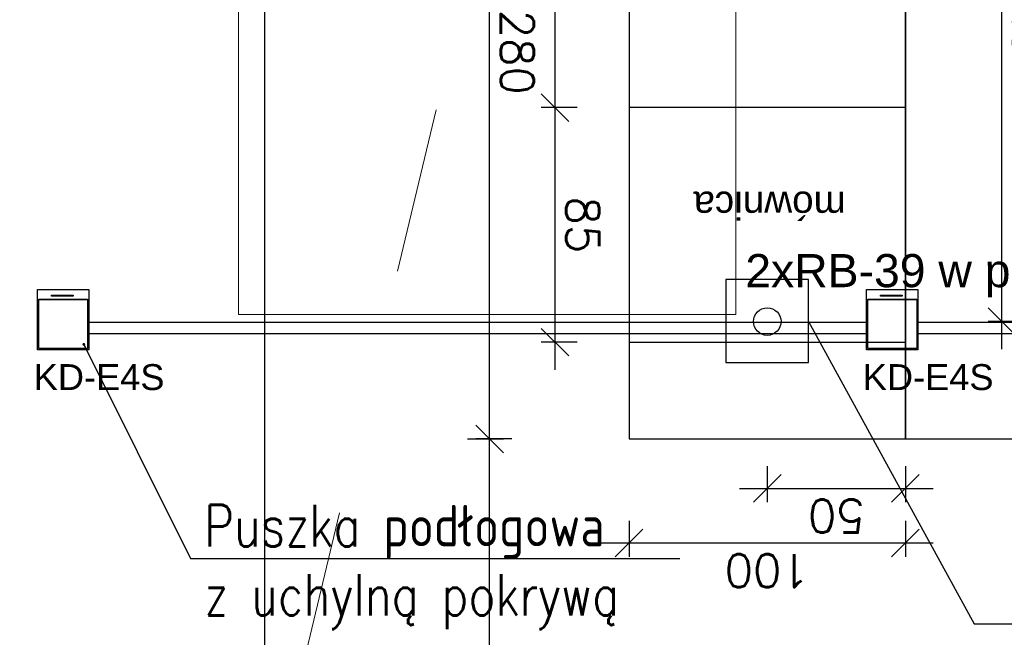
# Model space of a CAD drawing. Header units: centimetres. Extents: x -228435 to 111511, y -89367 to 428125.
# Tile 51 of 219: x -49732 to -46169, y 37431 to 39668. Entities that reach past the tile are written whole.
import ezdxf

# ---------------------------------------------------------------- set-up
doc = ezdxf.new("R2010")
doc.units = ezdxf.units.CM
doc.header["$LTSCALE"] = 50
doc.header["$PDMODE"] = 35
doc.header["$PDSIZE"] = 0.1
for name, pattern in [('DASHDOT2', [12.7, 6.35, -3.175, 0, -3.175]), ('HIDDENX2', [19.05, 12.7, -6.35]), ('Kondygnacja -1$0$ACAD_ISO03W100', [30, 12, -18])]:
    doc.linetypes.add(name, pattern=pattern)
doc.layers.get('0').update_dxf_attribs({"color": 8})
doc.layers.get('DEFPOINTS').update_dxf_attribs({"color": 8})
for name, color, linetype, lineweight in [('_SP KORYTA', 8, 'Continuous', 25), ('ARCH_SUFITY_PODWIESZANE', 8, 'HIDDENX2', 9), ('SYSTEMY AV', 8, 'Continuous', 13)]:
    doc.layers.add(name, color=color, linetype=linetype, lineweight=lineweight)
for name, color, linetype in [('ARCH_INFO_OPISY', 8, 'Continuous'), ('ARCH_INFO_OSIE_IST', 8, 'DASHDOT2'), ('Kondygnacja -1$0$ARCH_WYPOSAŻENIE_INNE', 8, 'Continuous'), ('Osie rzutów$0$ARCH_INFO_OSIE_OPISY_IST', 8, 'Continuous')]:
    doc.layers.add(name, color=color, linetype=linetype)
doc.styles.add('Arial', font='ARIAL.TTF')
doc.styles.add('Romans', font='Romans.shx')
doc.styles.add('ROMANS-50-CM', font='romans.shx', dxfattribs={"width": 0.8, "height": 10})
doc.dimstyles.new('ISO-25', dxfattribs={"dimtxt": 2.5, "dimasz": 2.5, "dimexe": 1.25, "dimexo": 0.625, "dimtad": 1, "dimtxsty": 'Standard', "dimcen": 2.5, "dimadec": 0, "dimazin": 0, "dimtfac": 1, "dimtmove": 0, "dimatfit": 3, "dimfxl": 0, "dimarcsym": 0})
doc.dimstyles.new('Wymiary 1-100', dxfattribs={"dimtxt": 12, "dimasz": 10, "dimexe": 5, "dimexo": 0, "dimgap": 4, "dimtad": 1, "dimrnd": 0.5, "dimzin": 12, "dimdsep": 46, "dimtxsty": 'Romans', "dimblk": 'OBLIQUE', "dimcen": 10, "dimdle": 10, "dimclrt": 55, "dimazin": 0, "dimtfac": 1, "dimtmove": 1, "dimatfit": 3, "dimfxl": 0, "dimtolj": 1, "dimtzin": 0, "dimarcsym": 0})
doc.dimstyles.new('Wymiary 1-200', dxfattribs={"dimtxt": 22, "dimasz": 20, "dimexe": 10, "dimexo": 0, "dimgap": 8, "dimtad": 1, "dimrnd": 0.5, "dimzin": 12, "dimdsep": 46, "dimtxsty": 'Romans', "dimblk": 'OBLIQUE', "dimcen": 0.5, "dimdle": 15, "dimclrt": 55, "dimazin": 0, "dimtfac": 1, "dimtmove": 1, "dimatfit": 3, "dimfxl": 0, "dimtolj": 1, "dimtzin": 0, "dimarcsym": 0})

# ---------------------------------------------------------------- blocks, each defined once
blk = doc.blocks.new('SU Lampy kwadratowe +0')
at = {"layer": 'ARCH_SUFITY_PODWIESZANE', "ltscale": 2.5}
blk.add_lwpolyline([(7220, 8540), (7400, 8540), (7400, 8360), (7220, 8360)], close=True, dxfattribs=at)
blk = doc.blocks.new('_Oblique')
at = {"color": 0, "linetype": 'ByBlock', "lineweight": -2}
blk.add_line((-0.5, -0.5), (0.5, 0.5), dxfattribs=at)
blk = doc.blocks.new('*D1262')
at = {"color": 0, "lineweight": -2}
for p, q in [((826.77, 170.1), (826.77, -9.9)), ((818.77, 160.1), (831.77, 160.1)), ((818.77, 0.1), (831.77, 0.1))]:
    blk.add_line(p, q, dxfattribs=at)
at = {"layer": 'DEFPOINTS', "color": 0, "lineweight": 40}
for p in [(799.99, 160.1), (799.18, 0.1), (826.77, 0.1)]:
    blk.add_point(p, dxfattribs=at)
at = {"color": 0, "lineweight": -2, "xscale": 10, "yscale": 10, "zscale": 10}
for p, rotation in [((826.77, 160.1), 90), ((826.77, 0.1), 270)]:
    blk.add_blockref('_Oblique', p, dxfattribs=dict(at, rotation=rotation))
at = {"color": 55, "insert": (816.77, 80.1), "char_height": 12, "attachment_point": 5, "rotation": 90, "style": 'Romans'}
blk.add_mtext('\\A1;160', dxfattribs=at)
blk = doc.blocks.new('*D1263')
at = {"color": 0, "lineweight": -2}
for p, q in [((850.46, 290.1), (850.46, -9.9)), ((842.46, 280.1), (855.46, 280.1)), ((842.46, 0.1), (855.46, 0.1))]:
    blk.add_line(p, q, dxfattribs=at)
at = {"layer": 'DEFPOINTS', "color": 0, "lineweight": 40}
for p in [(800.82, 280.1), (800, 0.1), (850.46, 0.1)]:
    blk.add_point(p, dxfattribs=at)
at = {"color": 0, "lineweight": -2, "xscale": 10, "yscale": 10, "zscale": 10}
for p, rotation in [((850.46, 280.1), 90), ((850.46, 0.1), 270)]:
    blk.add_blockref('_Oblique', p, dxfattribs=dict(at, rotation=rotation))
at = {"color": 55, "insert": (840.46, 140.1), "char_height": 12, "attachment_point": 5, "rotation": 90, "style": 'Romans'}
blk.add_mtext('\\A1;280', dxfattribs=at)
blk = doc.blocks.new('*D1264')
at = {"color": 0, "lineweight": -2}
for p, q in [((826.77, 255.07), (826.77, 150.1)), ((818.77, 245.07), (831.77, 245.07)), ((818.77, 160.1), (831.77, 160.1))]:
    blk.add_line(p, q, dxfattribs=at)
at = {"layer": 'DEFPOINTS', "color": 0, "lineweight": 40}
for p in [(799.99, 245.07), (799.99, 160.1), (826.77, 160.1)]:
    blk.add_point(p, dxfattribs=at)
at = {"color": 0, "lineweight": -2, "xscale": 10, "yscale": 10, "zscale": 10}
for p, rotation in [((826.77, 245.07), 90), ((826.77, 160.1), 270)]:
    blk.add_blockref('_Oblique', p, dxfattribs=dict(at, rotation=rotation))
at = {"color": 55, "insert": (816.77, 202.59), "char_height": 12, "attachment_point": 5, "rotation": 90, "style": 'Romans'}
blk.add_mtext('\\A1;85', dxfattribs=at)
blk = doc.blocks.new('*D1267')
at = {"color": 0, "lineweight": -2}
for p, q in [((665.06, 247.6), (665.06, -10)), ((657.06, 237.6), (670.06, 237.6)), ((657.06, 0), (670.06, 0))]:
    blk.add_line(p, q, dxfattribs=at)
at = {"layer": 'DEFPOINTS', "color": 0, "lineweight": 40}
for p in [(650, 237.6), (647.1, 0), (665.06, 0)]:
    blk.add_point(p, dxfattribs=at)
at = {"color": 0, "lineweight": -2, "xscale": 10, "yscale": 10, "zscale": 10}
for p, rotation in [((665.06, 237.6), 90), ((665.06, 0), 270)]:
    blk.add_blockref('_Oblique', p, dxfattribs=dict(at, rotation=rotation))
at = {"color": 55, "insert": (655.06, 118.8), "char_height": 12, "attachment_point": 5, "rotation": 90, "style": 'Romans'}
blk.add_mtext('\\A1;237.5', dxfattribs=at)
blk = doc.blocks.new('*D1268')
at = {"color": 0, "lineweight": -2}
for p, q in [((700, 309.82), (700, 322.82)), ((800, 309.82), (800, 322.82)), ((690, 317.82), (810, 317.82))]:
    blk.add_line(p, q, dxfattribs=at)
at = {"layer": 'DEFPOINTS', "color": 0, "lineweight": 40}
for p in [(800, 317.82), (700, 280.1), (800, 280.1)]:
    blk.add_point(p, dxfattribs=at)
at = {"color": 0, "lineweight": -2, "xscale": 10, "yscale": 10, "zscale": 10, "rotation": 180}
blk.add_blockref('_Oblique', (700, 317.82), dxfattribs=at)
at = {"color": 0, "lineweight": -2, "xscale": 10, "yscale": 10, "zscale": 10}
blk.add_blockref('_Oblique', (800, 317.82), dxfattribs=at)
at = {"color": 55, "insert": (750, 327.82), "char_height": 12, "attachment_point": 5, "style": 'Romans'}
blk.add_mtext('\\A1;100', dxfattribs=at)
blk = doc.blocks.new('*D1269')
at = {"color": 0, "lineweight": -2}
for p, q in [((700, 290.03), (700, 303.03)), ((750, 290.03), (750, 303.03)), ((760, 298.03), (690, 298.03))]:
    blk.add_line(p, q, dxfattribs=at)
at = {"layer": 'DEFPOINTS', "color": 0, "lineweight": 40}
for p in [(700, 298.03), (700, 237.6), (750, 237.6)]:
    blk.add_point(p, dxfattribs=at)
at = {"color": 0, "lineweight": -2, "xscale": 10, "yscale": 10, "zscale": 10, "rotation": 180}
blk.add_blockref('_Oblique', (700, 298.03), dxfattribs=at)
at = {"color": 0, "lineweight": -2, "xscale": 10, "yscale": 10, "zscale": 10}
blk.add_blockref('_Oblique', (750, 298.03), dxfattribs=at)
at = {"color": 55, "insert": (725, 308.03), "char_height": 12, "attachment_point": 5, "style": 'Romans'}
blk.add_mtext('\\A1;50', dxfattribs=at)
blk = doc.blocks.new('*D1265')
at = {"color": 0, "lineweight": -2}
for p, q in [((850.46, 490.1), (850.46, 270.1)), ((842.46, 480.1), (855.46, 480.1)), ((858.46, 280.1), (845.46, 280.1))]:
    blk.add_line(p, q, dxfattribs=at)
at = {"layer": 'DEFPOINTS', "color": 0, "lineweight": 40}
for p in [(785.33, 480.1), (850.46, 280.1), (862.35, 280.1)]:
    blk.add_point(p, dxfattribs=at)
at = {"color": 0, "lineweight": -2, "xscale": 10, "yscale": 10, "zscale": 10}
for p, rotation in [((850.46, 480.1), 90), ((850.46, 280.1), 270)]:
    blk.add_blockref('_Oblique', p, dxfattribs=dict(at, rotation=rotation))
at = {"color": 55, "insert": (840.46, 380.1), "char_height": 12, "attachment_point": 5, "rotation": 90, "style": 'Romans'}
blk.add_mtext('\\A1;200', dxfattribs=at)
blk = doc.blocks.new('puszka e4s-538')
for points in [[(0, 29.1), (24.7, 29.1), (24.7, 0), (0, 0)], [(0.56, 28.41), (24.06, 28.41), (24.06, 4.71), (0.56, 4.71)], [(7.53, 3.22), (18.03, 3.22), (18.03, 2.73), (7.53, 2.73)]]:
    blk.add_lwpolyline(points, close=True)
blk = doc.blocks.new('puuuchy')
at = {"layer": '_SP KORYTA', "xscale": 0.375, "yscale": 0.375, "zscale": 0.375, "rotation": 180}
for p in [(-3147.09, 1684.54), (-2997.09, 1684.54)]:
    blk.add_blockref('puszka e4s-538', p, dxfattribs=at)
blk = doc.blocks.new('cahbir 0')
at = {"layer": '_SP KORYTA'}
for p, q in [((-6384.19, 3477.22, -630), (-6102.71, 3477.22, -630)), ((-6084.19, 3477.22, -630), (-5802.71, 3477.22, -630)), ((-6384.19, 3473.22, -630), (-6102.71, 3473.22, -630)), ((-6084.19, 3473.22, -630), (-5802.71, 3473.22, -630))]:
    blk.add_line(p, q, dxfattribs=at)
at = {"layer": '_SP KORYTA', "xscale": 2, "yscale": 2, "zscale": 2}
blk.add_blockref('puuuchy', (-90, 120, -1290), dxfattribs=at)
at = {"layer": '_SP KORYTA', "xscale": 0.75, "yscale": 0.75, "zscale": 0.75, "rotation": 180}
for p in [(-6384.19, 3489.07, -630), (-6084.19, 3489.07, -630)]:
    blk.add_blockref('puszka e4s-538', p, dxfattribs=at)
at = {"layer": '_SP KORYTA', "style": 'Arial'}
for s, height, p in [('2xRB-39 w posadzce', 12, (-6146.62, 3489.93, -630)), ('KD-E4S', 9.375, (-6404.1, 3452.69, -630)), ('KD-E4S', 9.375, (-6104.1, 3452.69, -630))]:
    blk.add_text(s, height=height, dxfattribs=at).set_placement(p)
blk = doc.blocks.new('*D1196')
at = {"layer": 'DEFPOINTS', "color": 0, "lineweight": 40}
for p in [(-47842, 41000, 6300), (-49350, 33270, 6300), (-48846.1, 33270)]:
    blk.add_point(p, dxfattribs=at)
at = {"layer": 'SYSTEMY AV', "color": 0, "lineweight": -2}
for p, q in [((-48846.1, 41015), (-48846.1, 33255)), ((-48852, 41000), (-48856.1, 41000)), ((-48838.2, 33270), (-48836.1, 33270))]:
    blk.add_line(p, q, dxfattribs=at)
at = {"layer": 'SYSTEMY AV', "color": 0, "lineweight": -2, "xscale": 20, "yscale": 20, "zscale": 20}
for p, rotation in [((-48846.1, 41000), 90), ((-48846.1, 33270), 270)]:
    blk.add_blockref('_Oblique', p, dxfattribs=dict(at, rotation=rotation))
at = {"layer": 'SYSTEMY AV', "color": 55, "lineweight": 40, "insert": (-48865.1, 37135), "char_height": 22, "attachment_point": 5, "rotation": 90, "style": 'Romans'}
blk.add_mtext('\\A1;7730', dxfattribs=at)
blk = doc.blocks.new('Osie rzutów')
at = {"layer": 'ARCH_INFO_OSIE_IST', "ltscale": 10}
blk.add_line((7460, 12510), (7460, 4623.26), dxfattribs=at)
blk = doc.blocks.new('A$C1D9A4D4F')
blk.add_lwpolyline([(735.036, 237.595), (675.186, 347.09), (546.763, 347.09)])
for points in [[(600, 0.095), (700, 0.095), (700, 280.095), (600, 280.095)], [(700, 0.095), (800, 0.095), (800, 280.095), (700, 280.095)], [(735.036, 222.41), (765.036, 222.41), (765.036, 252.41), (735.036, 252.41)], [(699.995, 160.068), (799.995, 160.068), (799.995, 245.068), (699.995, 245.068)]]:
    blk.add_lwpolyline(points, close=True)
blk.add_circle((750, 237.595), 5)
at = {"char_height": 10, "attachment_point": 1}
for s, insert, width in [('{\\fArial|b0|i0|c238|p34;skrzynka przyłaczeniowa w podłodze}', (549.677, 360.512), 126.29964), ('{\\fArial|b0|i0|c238|p34;mównica}', (721.593, 200.538), 195.97774)]:
    blk.add_mtext(s, dxfattribs=dict(at, insert=insert, width=width))
for base, p1, p2, picture, middle in [((850.458, 280.095), (785.329, 480.095), (862.355, 280.095), '*D1265', (840.458, 380.095)), ((850.458, 0.095), (800.816, 280.095), (800, 0.095), '*D1263', (840.458, 140.095)), ((826.773, 160.105), (799.995, 245.068), (799.995, 160.105), '*D1264', (816.773, 202.587)), ((665.0617, 0), (650, 237.5954), (647.1012, 0), '*D1267', (655.0617, 118.7977)), ((826.773, 0.095), (799.995, 160.105), (799.179, 0.095), '*D1262', (816.773, 80.1))]:
    dim = blk.add_linear_dim(base=base, p1=p1, p2=p2, angle=90, dimstyle='Wymiary 1-100')
    dim.commit()
    dim.dimension.update_dxf_attribs({"geometry": picture, "text_midpoint": middle})
for base, p1, p2, picture, middle in [((800, 317.824), (700, 280.095), (800, 280.095), '*D1268', (750, 327.824)), ((700, 298.034), (750, 237.595), (700, 237.595), '*D1269', (725, 308.034))]:
    dim = blk.add_linear_dim(base=base, p1=p1, p2=p2, dimstyle='Wymiary 1-100')
    dim.commit()
    dim.dimension.update_dxf_attribs({"geometry": picture, "text_midpoint": middle})

msp = doc.modelspace()

# ---------------------------------------------------------------- linework, layer by layer
at = {"layer": 'SYSTEMY AV', "linetype": 'Kondygnacja -1$0$ACAD_ISO03W100', "elevation": 630}
msp.add_lwpolyline([(-47874.38402, 40799.96968), (-49652.82, 33387.6), (-51431.25598, 40799.96968)], dxfattribs=at)

# ---------------------------------------------------------------- block references
at = {"xscale": 10, "yscale": 10, "zscale": 10}
msp.add_blockref('cahbir 0', (14360, 3800.00982, 630), dxfattribs=at)
at = {"layer": 'ARCH_SUFITY_PODWIESZANE', "ltscale": 2.5, "xscale": 10, "yscale": 10, "zscale": 10}
msp.add_blockref('SU Lampy kwadratowe +0', (-121140, -45000, -5670), dxfattribs=at)
at = {"layer": 'Kondygnacja -1$0$ARCH_WYPOSAŻENIE_INNE', "xscale": 10, "yscale": 10, "zscale": 10, "rotation": 180}
msp.add_blockref('A$C1D9A4D4F', (-39526.74354, 40950.95388, 630), dxfattribs=at)
at = {"layer": 'Osie rzutów$0$ARCH_INFO_OSIE_OPISY_IST', "xscale": 10, "yscale": 10, "zscale": 10}
msp.add_blockref('Osie rzutów', (-121140, -45000, 630), dxfattribs=at)

# ---------------------------------------------------------------- texts
at = {"layer": 'ARCH_INFO_OPISY', "insert": (-49064.46988, 37910.7718, 630), "char_height": 150, "width": 6265.3267976, "attachment_point": 1, "style": 'ROMANS-50-CM'}
msp.add_mtext('Puszka podłogowa\\Pz uchylną pokrywą', dxfattribs=at)

# ---------------------------------------------------------------- dimensions: what is measured, and where the dimension line sits
at = {"layer": 'SYSTEMY AV', "lineweight": 40}
dim = msp.add_linear_dim(base=(-48846.09051, 33270, -5670), p1=(-47842.04358, 41000.02589, 630), p2=(-49350, 33270, 630), angle=270, dimstyle='Wymiary 1-200', dxfattribs=at)
dim.commit()
dim.dimension.update_dxf_attribs({"geometry": '*D1196', "text_midpoint": (-48865.09051, 37135.01294, -5670)})

# ---------------------------------------------------------------- leaders
at = {"layer": 'ARCH_INFO_OPISY'}
msp.add_leader([(-49499.71775, 38492.26362, 630), (-49113.67001, 37716.65798, 630), (-47342.83097, 37716.65798, 630)], dimstyle='ISO-25', override={"dimscale": 5, "dimasz": 2, "dimtad": 0, "dimldrblk": 'Dot'}, dxfattribs=at)

doc.saveas('drawing.dxf')
